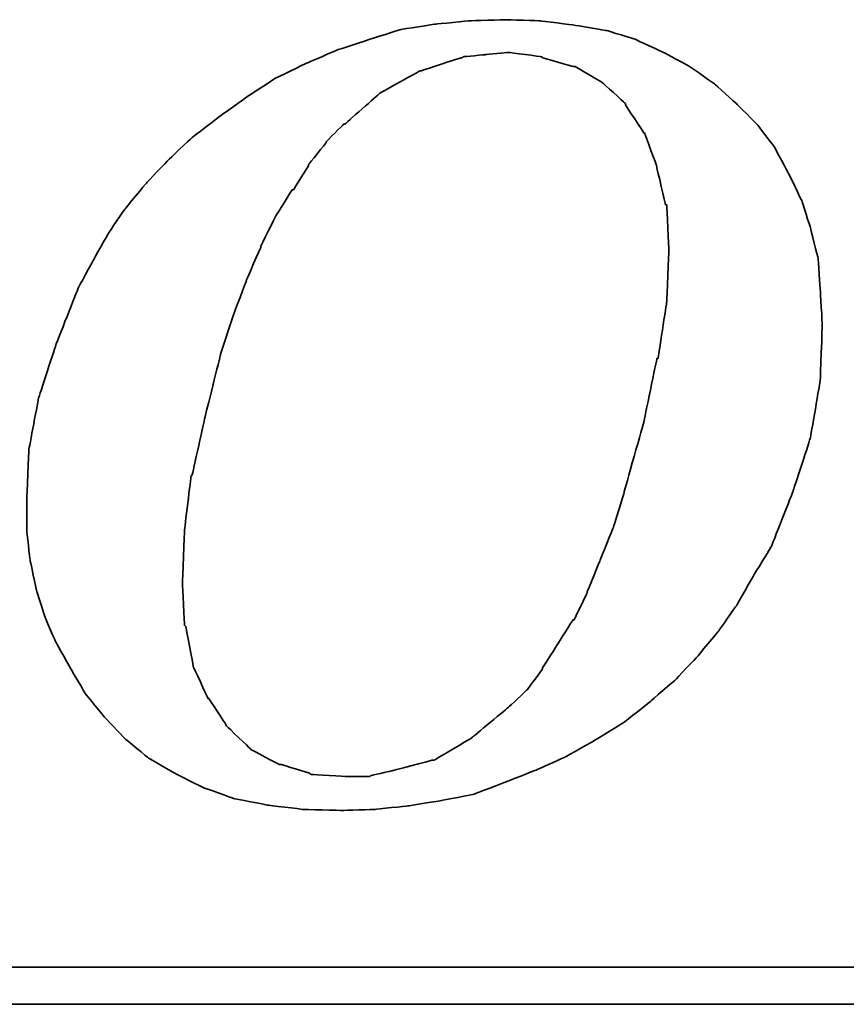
# Model space of a CAD drawing. Extents: x 308 to 707, y 130 to 386.
# Tile 41 of 47: x 675.83 to 678.2, y 319.06 to 321.87. Entities that reach past the tile are written whole.
import ezdxf

# ---------------------------------------------------------------- set-up
doc = ezdxf.new("R2010")
doc.units = 0
doc.header["$MEASUREMENT"] = 0
doc.layers.add('DIM', color=4, linetype='CONTINUOUS')
doc.layers.add('layer 1', color=7, linetype='CONTINUOUS')

# ---------------------------------------------------------------- blocks, each defined once
blk = doc.blocks.new('TBI MOTION logo(完整正式版)')
at = {"layer": 'layer 1', "color": 22, "lineweight": 35}
for points, knots in [([(35.79625, -6.98375), (35.79625, -6.98375), (36.23125, -7.43875), (36.23125, -7.43875), (36.23125, -7.43875), (36.23125, -7.43875), (36.75625, -7.87125), (36.75625, -7.87125), (36.75625, -7.87125), (36.75625, -7.87125), (37.33125, -8.20375), (37.33125, -8.20375), (37.33125, -8.20375), (37.33125, -8.20375), (37.95625, -8.51875), (37.95625, -8.51875), (37.95625, -8.51875), (37.95625, -8.51875), (38.62625, -8.75875), (38.62625, -8.75875), (38.62625, -8.75875), (38.62625, -8.75875), (39.37125, -8.90375), (39.37125, -8.90375), (39.37125, -8.90375), (39.37125, -8.90375), (40.14125, -8.99875), (40.14125, -8.99875), (40.14125, -8.99875), (40.14125, -8.99875), (41.02625, -9.02375), (41.02625, -9.02375), (41.02625, -9.02375), (41.02625, -9.02375), (41.74625, -8.99875), (41.74625, -8.99875), (41.74625, -8.99875), (41.74625, -8.99875), (42.46625, -8.92375), (42.46625, -8.92375), (42.46625, -8.92375), (42.46625, -8.92375), (43.21125, -8.80625), (43.21125, -8.80625), (43.21125, -8.80625), (43.21125, -8.80625), (43.93125, -8.66375), (43.93125, -8.66375), (43.93125, -8.66375), (43.93125, -8.66375), (44.62625, -8.39875), (44.62625, -8.39875), (44.62625, -8.39875), (44.62625, -8.39875), (45.29625, -8.13375), (45.29625, -8.13375), (45.29625, -8.13375), (45.29625, -8.13375), (45.94625, -7.84375), (45.94625, -7.84375), (45.94625, -7.84375), (45.94625, -7.84375), (46.61625, -7.46375), (46.61625, -7.46375), (46.61625, -7.46375), (46.61625, -7.46375), (47.24125, -7.07875), (47.24125, -7.07875), (47.24125, -7.07875), (47.24125, -7.07875), (47.81625, -6.62375), (47.81625, -6.62375), (47.81625, -6.62375), (47.81625, -6.62375), (48.36875, -6.14375), (48.36875, -6.14375), (48.36875, -6.14375), (48.36875, -6.14375), (48.84625, -5.64125), (48.84625, -5.64125), (48.84625, -5.64125), (48.84625, -5.64125), (49.32625, -5.06375), (49.32625, -5.06375), (49.32625, -5.06375), (49.32625, -5.06375), (49.71125, -4.51374), (49.71125, -4.51374), (49.71125, -4.51374), (49.71125, -4.51374), (50.09625, -3.83874), (50.09625, -3.83874), (50.09625, -3.83874), (50.09625, -3.83874), (50.48125, -3.21374), (50.48125, -3.21374), (50.48125, -3.21374), (50.48125, -3.21374), (50.96125, -1.99125), (50.96125, -1.99125), (50.96125, -1.99125), (50.96125, -1.99125), (51.34375, -0.81875), (51.34375, -0.81875), (51.34375, -0.81875), (51.34375, -0.81875), (51.56125, 0.45624), (51.56125, 0.45624), (51.56125, 0.45624), (51.56125, 0.45624), (51.60625, 1.67624), (51.60625, 1.67624), (51.60625, 1.67624), (51.60625, 1.67624), (51.56125, 2.44625), (51.56125, 2.44625), (51.56125, 2.44625), (51.56125, 2.44625), (51.51125, 3.14125), (51.51125, 3.14125), (51.51125, 3.14125), (51.51125, 3.14125), (51.34375, 3.81125), (51.34375, 3.81125), (51.34375, 3.81125), (51.34375, 3.81125), (51.15125, 4.41125), (51.15125, 4.41125), (51.15125, 4.41125), (51.15125, 4.41125), (50.86125, 5.01125), (50.86125, 5.01125), (50.86125, 5.01125), (50.86125, 5.01125), (50.55125, 5.58875), (50.55125, 5.58875), (50.55125, 5.58875), (50.55125, 5.58875), (50.16625, 6.09125), (50.16625, 6.09125), (50.16625, 6.09125), (50.16625, 6.09125), (49.71125, 6.54875), (49.71125, 6.54875), (49.71125, 6.54875), (49.71125, 6.54875), (49.23125, 6.98125), (49.23125, 6.98125), (49.23125, 6.98125), (49.23125, 6.98125), (48.67875, 7.36625), (48.67875, 7.36625), (48.67875, 7.36625), (48.67875, 7.36625), (48.10375, 7.67625), (48.10375, 7.67625), (48.10375, 7.67625), (48.10375, 7.67625), (47.48125, 7.96375), (47.48125, 7.96375), (47.48125, 7.96375), (47.48125, 7.96375), (46.85625, 8.15625), (46.85625, 8.15625), (46.85625, 8.15625), (46.85625, 8.15625), (46.13625, 8.27624), (46.13625, 8.27624), (46.13625, 8.27624), (46.13625, 8.27624), (45.39125, 8.37125), (45.39125, 8.37125), (45.39125, 8.37125), (45.39125, 8.37125), (44.62625, 8.39624), (44.62625, 8.39624), (44.62625, 8.39624), (44.62625, 8.39624), (43.83625, 8.37125), (43.83625, 8.37125), (43.83625, 8.37125), (43.83625, 8.37125), (43.09125, 8.30125), (43.09125, 8.30125), (43.09125, 8.30125), (43.09125, 8.30125), (42.32125, 8.18125), (42.32125, 8.18125), (42.32125, 8.18125), (42.32125, 8.18125), (41.62875, 7.96375), (41.62875, 7.96375), (41.62875, 7.96375), (41.62875, 7.96375), (40.90625, 7.72625), (40.90625, 7.72625), (40.90625, 7.72625), (40.90625, 7.72625), (40.23624, 7.43625), (40.23624, 7.43625), (40.23624, 7.43625), (40.23624, 7.43625), (39.54124, 7.10125), (39.54124, 7.10125), (39.54124, 7.10125), (39.54124, 7.10125), (38.91625, 6.69125), (38.91625, 6.69125), (38.91625, 6.69125), (38.91625, 6.69125), (38.31625, 6.26125), (38.31625, 6.26125), (38.31625, 6.26125), (38.31625, 6.26125), (37.69125, 5.78125), (37.69125, 5.78125), (37.69125, 5.78125), (37.69125, 5.78125), (37.18625, 5.30125), (37.18625, 5.30125), (37.18625, 5.30125), (37.18625, 5.30125), (36.70625, 4.79624), (36.70625, 4.79624), (36.70625, 4.79624), (36.70625, 4.79624), (36.23125, 4.22125), (36.23125, 4.22125), (36.23125, 4.22125), (36.23125, 4.22125), (35.87124, 3.69375), (35.87124, 3.69375), (35.87124, 3.69375), (35.87124, 3.69375), (35.53125, 3.09125), (35.53125, 3.09125), (35.53125, 3.09125), (35.53125, 3.09125), (35.19875, 2.47125), (35.19875, 2.47125), (35.19875, 2.47125), (35.19875, 2.47125), (34.71625, 1.24625), (34.71625, 1.24625), (34.71625, 1.24625), (34.71625, 1.24625), (34.33125, 0.06874), (34.33125, 0.06874), (34.33125, 0.06874), (34.33125, 0.06874), (34.11625, -1.07875), (34.11625, -1.07875), (34.11625, -1.07875), (34.11625, -1.07875), (34.07125, -2.15875), (34.07125, -2.15875), (34.07125, -2.15875), (34.07125, -2.15875), (34.07125, -2.85375), (34.07125, -2.85375), (34.07125, -2.85375), (34.07125, -2.85375), (34.14125, -3.50375), (34.14125, -3.50375), (34.14125, -3.50375), (34.14125, -3.50375), (34.28625, -4.17375), (34.28625, -4.17375), (34.28625, -4.17375), (34.28625, -4.17375), (34.47625, -4.77624), (34.47625, -4.77624), (34.47625, -4.77624), (34.47625, -4.77624), (34.71625, -5.32625), (34.71625, -5.32625), (34.71625, -5.32625), (34.71625, -5.32625), (35.05375, -5.92875), (35.05375, -5.92875), (35.05375, -5.92875), (35.05375, -5.92875), (35.36375, -6.45375), (35.36375, -6.45375), (35.36375, -6.45375), (35.36375, -6.45375), (35.79625, -6.98375), (35.79625, -6.98375)], [0, 0, 0, 0, 0.01388889, 0.01388889, 0.01388889, 0.0138889, 0.02777778, 0.02777778, 0.02777778, 0.02777779, 0.04166667, 0.04166667, 0.04166667, 0.04166668, 0.05555556, 0.05555556, 0.05555556, 0.05555557, 0.06944444, 0.06944444, 0.06944444, 0.06944445, 0.08333333, 0.08333333, 0.08333333, 0.08333334, 0.09722222, 0.09722222, 0.09722222, 0.09722223, 0.11111111, 0.11111111, 0.11111111, 0.11111112, 0.125, 0.125, 0.125, 0.12500001, 0.13888889, 0.13888889, 0.13888889, 0.1388889, 0.15277778, 0.15277778, 0.15277778, 0.15277779, 0.16666667, 0.16666667, 0.16666667, 0.16666668, 0.18055556, 0.18055556, 0.18055556, 0.18055557, 0.19444444, 0.19444444, 0.19444444, 0.19444445, 0.20833333, 0.20833333, 0.20833333, 0.20833334, 0.22222222, 0.22222222, 0.22222222, 0.22222223, 0.23611111, 0.23611111, 0.23611111, 0.23611112, 0.25, 0.25, 0.25, 0.25000001, 0.26388889, 0.26388889, 0.26388889, 0.2638889, 0.27777778, 0.27777778, 0.27777778, 0.27777779, 0.29166667, 0.29166667, 0.29166667, 0.29166668, 0.30555556, 0.30555556, 0.30555556, 0.30555557, 0.31944444, 0.31944444, 0.31944444, 0.31944445, 0.33333333, 0.33333333, 0.33333333, 0.33333334, 0.34722222, 0.34722222, 0.34722222, 0.34722223, 0.36111111, 0.36111111, 0.36111111, 0.36111112, 0.375, 0.375, 0.375, 0.37500001, 0.38888889, 0.38888889, 0.38888889, 0.3888889, 0.40277778, 0.40277778, 0.40277778, 0.40277779, 0.41666667, 0.41666667, 0.41666667, 0.41666668, 0.43055556, 0.43055556, 0.43055556, 0.43055557, 0.44444444, 0.44444444, 0.44444444, 0.44444445, 0.45833333, 0.45833333, 0.45833333, 0.45833334, 0.47222222, 0.47222222, 0.47222222, 0.47222223, 0.48611111, 0.48611111, 0.48611111, 0.48611112, 0.5, 0.5, 0.5, 0.50000001, 0.51388889, 0.51388889, 0.51388889, 0.5138889, 0.52777778, 0.52777778, 0.52777778, 0.52777779, 0.54166667, 0.54166667, 0.54166667, 0.54166668, 0.55555556, 0.55555556, 0.55555556, 0.55555557, 0.56944444, 0.56944444, 0.56944444, 0.56944445, 0.58333333, 0.58333333, 0.58333333, 0.58333334, 0.59722222, 0.59722222, 0.59722222, 0.59722223, 0.61111111, 0.61111111, 0.61111111, 0.61111112, 0.625, 0.625, 0.625, 0.62500001, 0.63888889, 0.63888889, 0.63888889, 0.6388889, 0.65277778, 0.65277778, 0.65277778, 0.65277779, 0.66666667, 0.66666667, 0.66666667, 0.66666668, 0.68055556, 0.68055556, 0.68055556, 0.68055557, 0.69444444, 0.69444444, 0.69444444, 0.69444445, 0.70833333, 0.70833333, 0.70833333, 0.70833334, 0.72222222, 0.72222222, 0.72222222, 0.72222223, 0.73611111, 0.73611111, 0.73611111, 0.73611112, 0.75, 0.75, 0.75, 0.75000001, 0.76388889, 0.76388889, 0.76388889, 0.7638889, 0.77777778, 0.77777778, 0.77777778, 0.77777779, 0.79166667, 0.79166667, 0.79166667, 0.79166668, 0.80555556, 0.80555556, 0.80555556, 0.80555557, 0.81944444, 0.81944444, 0.81944444, 0.81944445, 0.83333333, 0.83333333, 0.83333333, 0.83333334, 0.84722222, 0.84722222, 0.84722222, 0.84722223, 0.86111111, 0.86111111, 0.86111111, 0.86111112, 0.875, 0.875, 0.875, 0.87500001, 0.88888889, 0.88888889, 0.88888889, 0.8888889, 0.90277778, 0.90277778, 0.90277778, 0.90277779, 0.91666667, 0.91666667, 0.91666667, 0.91666668, 0.93055556, 0.93055556, 0.93055556, 0.93055557, 0.94444444, 0.94444444, 0.94444444, 0.94444445, 0.95833333, 0.95833333, 0.95833333, 0.95833334, 0.97222222, 0.97222222, 0.97222222, 0.97222223, 0.98611111, 0.98611111, 0.98611111, 0.98611112, 1, 1, 1, 1]), ([(38.33875, 1.03124), (38.33875, 1.03124), (38.62625, 1.89625), (38.62625, 1.89625), (38.62625, 1.89625), (38.62625, 1.89625), (38.91625, 2.66375), (38.91625, 2.66375), (38.91625, 2.66375), (38.91625, 2.66375), (39.22625, 3.38125), (39.22625, 3.38125), (39.22625, 3.38125), (39.22625, 3.38125), (39.22625, 3.40624), (39.22625, 3.40624), (39.22625, 3.40624), (39.22625, 3.40624), (39.56124, 4.07624), (39.56124, 4.07624), (39.56124, 4.07624), (39.56124, 4.07624), (39.92125, 4.65125), (39.92125, 4.65125), (39.92125, 4.65125), (39.92125, 4.65125), (39.94625, 4.65125), (39.94625, 4.65125), (39.94625, 4.65125), (39.94625, 4.65125), (40.28125, 5.17875), (40.28125, 5.17875), (40.28125, 5.17875), (40.28125, 5.17875), (40.28125, 5.20375), (40.28125, 5.20375), (40.28125, 5.20375), (40.28125, 5.20375), (40.66875, 5.68625), (40.66875, 5.68625), (40.66875, 5.68625), (40.66875, 5.68625), (40.66875, 5.70625), (40.66875, 5.70625), (40.66875, 5.70625), (40.66875, 5.70625), (41.05124, 6.09125), (41.05124, 6.09125), (41.05124, 6.09125), (41.05124, 6.09125), (41.07625, 6.09125), (41.07625, 6.09125), (41.07625, 6.09125), (41.07625, 6.09125), (41.84125, 6.76625), (41.84125, 6.76625), (41.84125, 6.76625), (41.84125, 6.76625), (41.86625, 6.78625), (41.86625, 6.78625), (41.86625, 6.78625), (41.86625, 6.78625), (42.73125, 7.26624), (42.73125, 7.26624), (42.73125, 7.26624), (42.73125, 7.26624), (42.75625, 7.26624), (42.75625, 7.26624), (42.75625, 7.26624), (42.75625, 7.26624), (43.18625, 7.41125), (43.18625, 7.41125), (43.18625, 7.41125), (43.18625, 7.41125), (43.64125, 7.55625), (43.64125, 7.55625), (43.64125, 7.55625), (43.64125, 7.55625), (43.66625, 7.55625), (43.66625, 7.55625), (43.66625, 7.55625), (43.66625, 7.55625), (43.69125, 7.58124), (43.69125, 7.58124), (43.69125, 7.58124), (43.69125, 7.58124), (44.19125, 7.62625), (44.19125, 7.62625), (44.19125, 7.62625), (44.19125, 7.62625), (44.67125, 7.67625), (44.67125, 7.67625), (44.67125, 7.67625), (44.67125, 7.67625), (44.69625, 7.67625), (44.69625, 7.67625), (44.69625, 7.67625), (44.69625, 7.67625), (45.41875, 7.58124), (45.41875, 7.58124), (45.41875, 7.58124), (45.41875, 7.58124), (45.44125, 7.55625), (45.44125, 7.55625), (45.44125, 7.55625), (45.44125, 7.55625), (46.11125, 7.36625), (46.11125, 7.36625), (46.11125, 7.36625), (46.11125, 7.36625), (46.13625, 7.36625), (46.13625, 7.36625), (46.13625, 7.36625), (46.13625, 7.36625), (46.15875, 7.36625), (46.15875, 7.36625), (46.15875, 7.36625), (46.15875, 7.36625), (46.73625, 7.02624), (46.73625, 7.02624), (46.73625, 7.02624), (46.73625, 7.02624), (46.76125, 7.00624), (46.76125, 7.00624), (46.76125, 7.00624), (46.76125, 7.00624), (47.24125, 6.57124), (47.24125, 6.57124), (47.24125, 6.57124), (47.24125, 6.57124), (47.26625, 6.54875), (47.26625, 6.54875), (47.26625, 6.54875), (47.26625, 6.54875), (47.26625, 6.52375), (47.26625, 6.52375), (47.26625, 6.52375), (47.26625, 6.52375), (47.67375, 5.89875), (47.67375, 5.89875), (47.67375, 5.89875), (47.67375, 5.89875), (47.69625, 5.89875), (47.69625, 5.89875), (47.69625, 5.89875), (47.69625, 5.89875), (47.69625, 5.87625), (47.69625, 5.87625), (47.69625, 5.87625), (47.69625, 5.87625), (47.96125, 5.15625), (47.96125, 5.15625), (47.96125, 5.15625), (47.96125, 5.15625), (47.96125, 5.13125), (47.96125, 5.13125), (47.96125, 5.13125), (47.96125, 5.13125), (48.15125, 4.31875), (48.15125, 4.31875), (48.15125, 4.31875), (48.15125, 4.31875), (48.17625, 4.31875), (48.17625, 4.31875), (48.17625, 4.31875), (48.17625, 4.31875), (48.17625, 4.29125), (48.17625, 4.29125), (48.17625, 4.29125), (48.17625, 4.29125), (48.22625, 3.33125), (48.22625, 3.33125), (48.22625, 3.33125), (48.22625, 3.33125), (48.22625, 3.30875), (48.22625, 3.30875), (48.22625, 3.30875), (48.22625, 3.30875), (48.17625, 2.20624), (48.17625, 2.20624), (48.17625, 2.20624), (48.17625, 2.20624), (48.17625, 2.18124), (48.17625, 2.18124), (48.17625, 2.18124), (48.17625, 2.18124), (47.98375, 0.93624), (47.98375, 0.93624), (47.98375, 0.93624), (47.98375, 0.93624), (47.96125, 0.93624), (47.96125, 0.93624), (47.96125, 0.93624), (47.96125, 0.93624), (47.67375, -0.45874), (47.67375, -0.45874), (47.67375, -0.45874), (47.67375, -0.45874), (47.24125, -1.99125), (47.24125, -1.99125), (47.24125, -1.99125), (47.24125, -1.99125), (47.24125, -2.01874), (47.24125, -2.01874), (47.24125, -2.01874), (47.24125, -2.01874), (47.00125, -2.78375), (47.00125, -2.78375), (47.00125, -2.78375), (47.00125, -2.78375), (46.71125, -3.50375), (46.71125, -3.50375), (46.71125, -3.50375), (46.71125, -3.50375), (46.42625, -4.19875), (46.42625, -4.19875), (46.42625, -4.19875), (46.42625, -4.19875), (46.42625, -4.22375), (46.42625, -4.22375), (46.42625, -4.22375), (46.42625, -4.22375), (46.13625, -4.82374), (46.13625, -4.82374), (46.13625, -4.82374), (46.13625, -4.82374), (46.11125, -4.82374), (46.11125, -4.82374), (46.11125, -4.82374), (46.11125, -4.82374), (45.77625, -5.35125), (45.77625, -5.35125), (45.77625, -5.35125), (45.77625, -5.35125), (45.44125, -5.87875), (45.44125, -5.87875), (45.44125, -5.87875), (45.44125, -5.87875), (45.44125, -5.90375), (45.44125, -5.90375), (45.44125, -5.90375), (45.44125, -5.90375), (45.10625, -6.35875), (45.10625, -6.35875), (45.10625, -6.35875), (45.10625, -6.35875), (45.08125, -6.38375), (45.08125, -6.38375), (45.08125, -6.38375), (45.08125, -6.38375), (44.69625, -6.74375), (44.69625, -6.74375), (44.69625, -6.74375), (44.69625, -6.74375), (43.88375, -7.41625), (43.88375, -7.41625), (43.88375, -7.41625), (43.88375, -7.41625), (43.85625, -7.43875), (43.85625, -7.43875), (43.85625, -7.43875), (43.85625, -7.43875), (43.04125, -7.91875), (43.04125, -7.91875), (43.04125, -7.91875), (43.04125, -7.91875), (43.01625, -7.91875), (43.01625, -7.91875), (43.01625, -7.91875), (43.01625, -7.91875), (42.99625, -7.91875), (42.99625, -7.91875), (42.99625, -7.91875), (42.99625, -7.91875), (42.08125, -8.15875), (42.08125, -8.15875), (42.08125, -8.15875), (42.08125, -8.15875), (41.65125, -8.25625), (41.65125, -8.25625), (41.65125, -8.25625), (41.65125, -8.25625), (41.62875, -8.27875), (41.62875, -8.27875), (41.62875, -8.27875), (41.62875, -8.27875), (41.60125, -8.27875), (41.60125, -8.27875), (41.60125, -8.27875), (41.60125, -8.27875), (41.12125, -8.27875), (41.12125, -8.27875), (41.12125, -8.27875), (41.12125, -8.27875), (40.35624, -8.23125), (40.35624, -8.23125), (40.35624, -8.23125), (40.35624, -8.23125), (40.33125, -8.23125), (40.33125, -8.23125), (40.33125, -8.23125), (40.33125, -8.23125), (40.30625, -8.20375), (40.30625, -8.20375), (40.30625, -8.20375), (40.30625, -8.20375), (39.68375, -8.01375), (39.68375, -8.01375), (39.68375, -8.01375), (39.68375, -8.01375), (39.66124, -8.01375), (39.66124, -8.01375), (39.66124, -8.01375), (39.66124, -8.01375), (39.63625, -8.01375), (39.63625, -8.01375), (39.63625, -8.01375), (39.63625, -8.01375), (39.01125, -7.67875), (39.01125, -7.67875), (39.01125, -7.67875), (39.01125, -7.67875), (38.98875, -7.65375), (38.98875, -7.65375), (38.98875, -7.65375), (38.98875, -7.65375), (38.48625, -7.17375), (38.48625, -7.17375), (38.48625, -7.17375), (38.48625, -7.17375), (38.45875, -7.14875), (38.45875, -7.14875), (38.45875, -7.14875), (38.45875, -7.14875), (38.45875, -7.12875), (38.45875, -7.12875), (38.45875, -7.12875), (38.45875, -7.12875), (38.07625, -6.54875), (38.07625, -6.54875), (38.07625, -6.54875), (38.07625, -6.54875), (38.05125, -6.54875), (38.05125, -6.54875), (38.05125, -6.54875), (38.05125, -6.54875), (38.05125, -6.52875), (38.05125, -6.52875), (38.05125, -6.52875), (38.05125, -6.52875), (37.74125, -5.85375), (37.74125, -5.85375), (37.74125, -5.85375), (37.74125, -5.85375), (37.74125, -5.82875), (37.74125, -5.82875), (37.74125, -5.82875), (37.74125, -5.82875), (37.57375, -4.96875), (37.57375, -4.96875), (37.57375, -4.96875), (37.57375, -4.96875), (37.54625, -4.94375), (37.54625, -4.94375), (37.54625, -4.94375), (37.54625, -4.94375), (37.50125, -4.03375), (37.50125, -4.03375), (37.50125, -4.03375), (37.50125, -4.03375), (37.50125, -4.00875), (37.50125, -4.00875), (37.50125, -4.00875), (37.50125, -4.00875), (37.54625, -2.85375), (37.54625, -2.85375), (37.54625, -2.85375), (37.54625, -2.85375), (37.69125, -1.65875), (37.69125, -1.65875), (37.69125, -1.65875), (37.69125, -1.65875), (37.71624, -1.63375), (37.71624, -1.63375), (37.71624, -1.63375), (37.71624, -1.63375), (38.00375, -0.33875), (38.00375, -0.33875), (38.00375, -0.33875), (38.00375, -0.33875), (38.33875, 1.00624), (38.33875, 1.00624), (38.33875, 1.00624), (38.33875, 1.00624), (38.33875, 1.03124), (38.33875, 1.03124)], [0, 0, 0, 0, 0.01010101, 0.01010101, 0.01010101, 0.01010102, 0.02020202, 0.02020202, 0.02020202, 0.02020203, 0.03030303, 0.03030303, 0.03030303, 0.03030304, 0.04040404, 0.04040404, 0.04040404, 0.04040405, 0.05050505, 0.05050505, 0.05050505, 0.05050506, 0.06060606, 0.06060606, 0.06060606, 0.06060607, 0.07070707, 0.07070707, 0.07070707, 0.07070708, 0.08080808, 0.08080808, 0.08080808, 0.08080809, 0.09090909, 0.09090909, 0.09090909, 0.0909091, 0.1010101, 0.1010101, 0.1010101, 0.10101011, 0.11111111, 0.11111111, 0.11111111, 0.11111112, 0.12121212, 0.12121212, 0.12121212, 0.12121213, 0.13131313, 0.13131313, 0.13131313, 0.13131314, 0.14141414, 0.14141414, 0.14141414, 0.14141415, 0.15151515, 0.15151515, 0.15151515, 0.15151516, 0.16161616, 0.16161616, 0.16161616, 0.16161617, 0.17171717, 0.17171717, 0.17171717, 0.17171718, 0.18181818, 0.18181818, 0.18181818, 0.18181819, 0.19191919, 0.19191919, 0.19191919, 0.1919192, 0.2020202, 0.2020202, 0.2020202, 0.20202021, 0.21212121, 0.21212121, 0.21212121, 0.21212122, 0.22222222, 0.22222222, 0.22222222, 0.22222223, 0.23232323, 0.23232323, 0.23232323, 0.23232324, 0.24242424, 0.24242424, 0.24242424, 0.24242425, 0.25252525, 0.25252525, 0.25252525, 0.25252526, 0.26262626, 0.26262626, 0.26262626, 0.26262627, 0.27272727, 0.27272727, 0.27272727, 0.27272728, 0.28282828, 0.28282828, 0.28282828, 0.28282829, 0.29292929, 0.29292929, 0.29292929, 0.2929293, 0.3030303, 0.3030303, 0.3030303, 0.30303031, 0.31313131, 0.31313131, 0.31313131, 0.31313132, 0.32323232, 0.32323232, 0.32323232, 0.32323233, 0.33333333, 0.33333333, 0.33333333, 0.33333334, 0.34343434, 0.34343434, 0.34343434, 0.34343435, 0.35353535, 0.35353535, 0.35353535, 0.35353536, 0.36363636, 0.36363636, 0.36363636, 0.36363637, 0.37373737, 0.37373737, 0.37373737, 0.37373738, 0.38383838, 0.38383838, 0.38383838, 0.38383839, 0.39393939, 0.39393939, 0.39393939, 0.3939394, 0.4040404, 0.4040404, 0.4040404, 0.40404041, 0.41414141, 0.41414141, 0.41414141, 0.41414142, 0.42424242, 0.42424242, 0.42424242, 0.42424243, 0.43434343, 0.43434343, 0.43434343, 0.43434344, 0.44444444, 0.44444444, 0.44444444, 0.44444445, 0.45454545, 0.45454545, 0.45454545, 0.45454546, 0.46464646, 0.46464646, 0.46464646, 0.46464647, 0.47474747, 0.47474747, 0.47474747, 0.47474748, 0.48484848, 0.48484848, 0.48484848, 0.48484849, 0.49494949, 0.49494949, 0.49494949, 0.4949495, 0.50505051, 0.50505051, 0.50505051, 0.50505052, 0.51515152, 0.51515152, 0.51515152, 0.51515153, 0.52525253, 0.52525253, 0.52525253, 0.52525254, 0.53535354, 0.53535354, 0.53535354, 0.53535355, 0.54545455, 0.54545455, 0.54545455, 0.54545456, 0.55555556, 0.55555556, 0.55555556, 0.55555557, 0.56565657, 0.56565657, 0.56565657, 0.56565658, 0.57575758, 0.57575758, 0.57575758, 0.57575759, 0.58585859, 0.58585859, 0.58585859, 0.5858586, 0.5959596, 0.5959596, 0.5959596, 0.59595961, 0.60606061, 0.60606061, 0.60606061, 0.60606062, 0.61616162, 0.61616162, 0.61616162, 0.61616163, 0.62626263, 0.62626263, 0.62626263, 0.62626264, 0.63636364, 0.63636364, 0.63636364, 0.63636365, 0.64646465, 0.64646465, 0.64646465, 0.64646466, 0.65656566, 0.65656566, 0.65656566, 0.65656567, 0.66666667, 0.66666667, 0.66666667, 0.66666668, 0.67676768, 0.67676768, 0.67676768, 0.67676769, 0.68686869, 0.68686869, 0.68686869, 0.6868687, 0.6969697, 0.6969697, 0.6969697, 0.69696971, 0.70707071, 0.70707071, 0.70707071, 0.70707072, 0.71717172, 0.71717172, 0.71717172, 0.71717173, 0.72727273, 0.72727273, 0.72727273, 0.72727274, 0.73737374, 0.73737374, 0.73737374, 0.73737375, 0.74747475, 0.74747475, 0.74747475, 0.74747476, 0.75757576, 0.75757576, 0.75757576, 0.75757577, 0.76767677, 0.76767677, 0.76767677, 0.76767678, 0.77777778, 0.77777778, 0.77777778, 0.77777779, 0.78787879, 0.78787879, 0.78787879, 0.7878788, 0.7979798, 0.7979798, 0.7979798, 0.79797981, 0.80808081, 0.80808081, 0.80808081, 0.80808082, 0.81818182, 0.81818182, 0.81818182, 0.81818183, 0.82828283, 0.82828283, 0.82828283, 0.82828284, 0.83838384, 0.83838384, 0.83838384, 0.83838385, 0.84848485, 0.84848485, 0.84848485, 0.84848486, 0.85858586, 0.85858586, 0.85858586, 0.85858587, 0.86868687, 0.86868687, 0.86868687, 0.86868688, 0.87878788, 0.87878788, 0.87878788, 0.87878789, 0.88888889, 0.88888889, 0.88888889, 0.8888889, 0.8989899, 0.8989899, 0.8989899, 0.89898991, 0.90909091, 0.90909091, 0.90909091, 0.90909092, 0.91919192, 0.91919192, 0.91919192, 0.91919193, 0.92929293, 0.92929293, 0.92929293, 0.92929294, 0.93939394, 0.93939394, 0.93939394, 0.93939395, 0.94949495, 0.94949495, 0.94949495, 0.94949496, 0.95959596, 0.95959596, 0.95959596, 0.95959597, 0.96969697, 0.96969697, 0.96969697, 0.96969698, 0.97979798, 0.97979798, 0.97979798, 0.97979799, 0.98989899, 0.98989899, 0.98989899, 0.989899, 1, 1, 1, 1]), ([(75.90875, -9.47875), (75.90875, -9.47875), (75.90875, -12.28625), (75.90875, -12.28625), (75.90875, -12.28625), (75.90875, -12.28625), (75.90875, -12.47875), (75.90875, -12.47875), (75.90875, -12.47875), (75.90875, -12.47875), (75.71625, -12.47875), (75.71625, -12.47875), (75.71625, -12.47875), (75.71625, -12.47875), (-88.32875, -12.47875), (-88.32875, -12.47875), (-88.32875, -12.47875), (-88.32875, -12.47875), (-88.32875, -13.29375), (-88.32875, -13.29375), (-88.32875, -13.29375), (-88.32875, -13.29375), (82.89125, -13.29375), (82.89125, -13.29375), (82.89125, -13.29375), (82.89125, -13.29375), (75.90875, -9.47875), (75.90875, -9.47875)], [0, 0, 0, 0, 0.14285714, 0.14285714, 0.14285714, 0.14285715, 0.28571429, 0.28571429, 0.28571429, 0.2857143, 0.42857143, 0.42857143, 0.42857143, 0.42857144, 0.57142857, 0.57142857, 0.57142857, 0.57142858, 0.71428571, 0.71428571, 0.71428571, 0.71428572, 0.85714286, 0.85714286, 0.85714286, 0.85714287, 1, 1, 1, 1])]:
    blk.add_open_spline(points, degree=3, knots=knots, dxfattribs=at)

msp = doc.modelspace()

# ---------------------------------------------------------------- block references
at = {"layer": 'DIM', "xscale": 0.1295999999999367, "yscale": 0.1295999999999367, "zscale": 0.1295999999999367}
msp.add_blockref('TBI MOTION logo(完整正式版)', (671.43888, 320.78571), dxfattribs=at)

doc.saveas('drawing.dxf')
